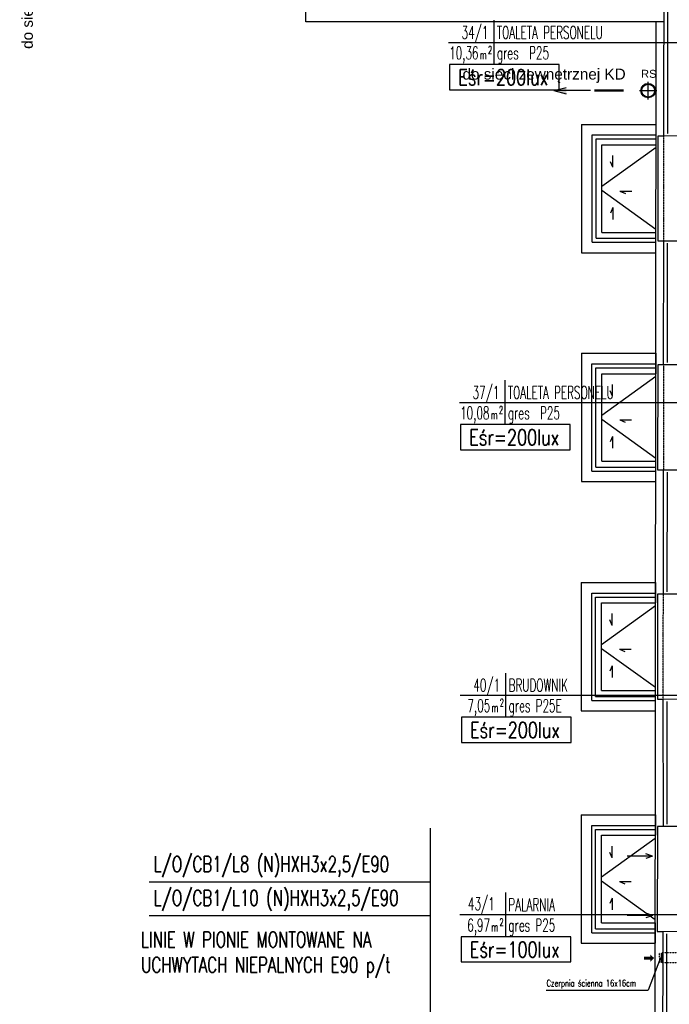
# Model space of a CAD drawing. Header units: inches. Extents: x -281236 to -70395, y 38777 to 102341.
# Tile 107 of 244: x -140401 to -139571, y 48990 to 50248. Entities that reach past the tile are written whole.
import ezdxf
from ezdxf.enums import TextEntityAlignment as Align

# ---------------------------------------------------------------- set-up
doc = ezdxf.new("R2010")
doc.units = ezdxf.units.IN
doc.header["$MEASUREMENT"] = 0
for name, pattern in [('DASHDOT', [1, 0.5, -0.25, 0, -0.25]), ('DASHED', [0.75, 0.5, -0.25]), ('DASHED2', [0.375, 0.25, -0.125])]:
    doc.linetypes.add(name, pattern=pattern)
doc.layers.get('0').update_dxf_attribs({"color": 101})
for name, color, linetype in [('Cieniutko', 8, 'Continuous'), ('cokół_widok', 255, 'Continuous'), ('E-90', 6, 'Continuous'), ('E-OPIS-POM', 6, 'Continuous'), ('E35', 6, 'Continuous'), ('Ele-balustrada', 64, 'Continuous'), ('Ins-went', 141, 'Continuous'), ('Ins-went-opis', 141, 'Continuous'), ('Ins-wod', 152, 'Continuous'), ('Ins-wod-opis', 155, 'Continuous'), ('Mkd-odpływy', 7, 'Continuous'), ('Sc-izolacja term-obrys', 132, 'Continuous'), ('Sc-izolacja term-styropian', 151, 'STYROPIAN-KA'), ('Sc-nadproza kon', 5, 'DASHED2'), ('studzienki_widok', 52, 'Continuous'), ('W-idok', 9, 'Continuous')]:
    doc.layers.add(name, color=color, linetype=linetype)
doc.styles.add('KA wymiar', font='romans.shx', dxfattribs={"width": 0.6})
doc.styles.add('ROMANS', font='romans', dxfattribs={"width": 0.85})
doc.styles.add('tab-bud$0$ROMANS', font='romans', dxfattribs={"width": 0.7})
doc.styles.add('TYTUL2', font='ARIAL.TTF')
doc.linetypes.add('BATTING', pattern='A,0.0001,-0.1,[134,ltypeshp.shx,S=0.1,R=0,X=-0.1,Y=0],-0.2,[134,ltypeshp.shx,S=0.1,R=180,X=0.1,Y=0],-0.1', length=0.4001)
doc.linetypes.add('STYROPIAN-KA', pattern='A,0.0001,-0.1,[135,ltypeshp.shx,S=0.1,R=0,X=-0.1,Y=0],0,[135,ltypeshp.shx,S=0.1,R=180,X=0.1,Y=0],-0.1', length=0.2001)

# ---------------------------------------------------------------- blocks, each defined once
blk = doc.blocks.new('pow')
for p, q in [((0, 0.523), (0, -0.523)), ((-1.075, 0), (1.78, 0))]:
    blk.add_line(p, q)
at = {"style": 'KA wymiar', "width": 0.6}
for s, height, p in [('2', 0.18, (-0.139, -0.27)), ('m', 0.21, (-0.333, -0.401))]:
    blk.add_text(s, height=height, dxfattribs=at).set_placement(p)
for tag, p in [('01', (-0.131, 0.084)), ('000.00', (-0.364, -0.401))]:
    blk.add_attdef(tag, text='', height=0.3, dxfattribs=at).set_placement(p, align=Align.RIGHT)
for tag, p in [('POMIESZCZENIE', (0.071, 0.084)), ('POSADZKA', (0.071, -0.401))]:
    blk.add_attdef(tag, p, '', height=0.3, dxfattribs=at)
blk = doc.blocks.new('rura_spustowa')
at = {"layer": 'Ins-wod', "linetype": 'Continuous'}
for p, q in [((-11.2, 0), (11.2, 0)), ((0, -11.2), (0, 11.2))]:
    blk.add_line(p, q, dxfattribs=at)
at = {"layer": 'Ins-wod', "linetype": 'Continuous', "ltscale": 25}
for radius in [9.25, 8.25]:
    blk.add_circle((0, 0), radius, dxfattribs=at)
blk = doc.blocks.new('0630_STRZAŁKA')
at = {"ltscale": 0.5}
for points in [[(0, 0), (-3, -8.6)], [(0, 0), (0, -32.4)], [(0, 0), (3, -8.6)]]:
    blk.add_lwpolyline(points, dxfattribs=at)
blk = doc.blocks.new('st_mała')
at = {"layer": 'Ele-balustrada'}
for p, q in [((81.5, -13.5), (0, -13.5)), ((76.5, -18.5), (0, -18.5)), ((76.5, -145.5), (76.5, -18.5)), ((81.5, -150.5), (81.5, -13.5)), ((76.5, -145.5), (0, -145.5)), ((81.5, -150.5), (0, -150.5))]:
    blk.add_line(p, q, dxfattribs=at)
at = {"layer": 'studzienki_widok'}
for p, q in [((95, 0), (0, 0)), ((0, 0), (0, -26)), ((95, 0), (95, -164)), ((69, -26), (0, -26)), ((69, -138), (69, -26)), ((69, -138), (0, -138)), ((0, -164), (0, -138)), ((95, -164), (0, -164)), ((95, -164), (69, -164))]:
    blk.add_line(p, q, dxfattribs=at)
blk = doc.blocks.new('_vxkdjhgkljhkgjhk')
for q in [(14, 6), (30.2, 0)]:
    blk.add_line((0, 0), q)

msp = doc.modelspace()

# ---------------------------------------------------------------- hatches: boundary and pattern name
msp.add_hatch(color=5).paths.add_polyline_path([(-139603.18, 49050.42), (-139603.18, 49046.81), (-139594.99, 49046.81), (-139594.99, 49043.76), (-139589.99, 49048.62), (-139594.99, 49053.47), (-139594.99, 49050.42)])
at = {"layer": 'Ins-wod'}
msp.add_hatch(color=256, dxfattribs=at).paths.add_polyline_path([(-139702.42, 50161.54), (-139702.42, 50153.2), (-139718.46, 50157.37)])

# ---------------------------------------------------------------- linework, layer by layer
at = {"color": 5, "const_width": 1.88}
msp.add_lwpolyline([(-139580.64, 49042.66), (-139580.66, 49055.25)], dxfattribs=at)
at = {"layer": 'Cieniutko', "linetype": 'Continuous'}
for p, q in [((-139587.64, 50084.49), (-139656.75, 50034.66)), ((-139587.74, 49979.91), (-139656.75, 50029.66)), ((-139587.95, 49791.93), (-139657.06, 49742.1)), ((-139588.05, 49687.34), (-139657.06, 49737.1)), ((-139588.25, 49498.9), (-139657.36, 49449.07)), ((-139588.36, 49394.32), (-139657.36, 49444.07)), ((-139588.57, 49201.7), (-139657.39, 49152.08)), ((-139588.68, 49097.54), (-139657.39, 49147.08))]:
    msp.add_line(p, q, dxfattribs=at)
at = {"layer": 'cokół_widok'}
msp.add_line((-139589.32, 48482.07), (-139587.47, 50245.35), dxfattribs=at)
at = {"layer": 'E35'}
for p, q in [((-139698.87, 50219.04), (-139504.82, 50219.04)), ((-139684.83, 49758.9), (-139497.68, 49758.9)), ((-139683.83, 49384.79), (-139480.23, 49384.79)), ((-139876.59, 49214.64), (-139876.59, 48612.34)), ((-139876.59, 49145.71), (-140235.84, 49145.71)), ((-139684.17, 49104.28), (-139485.91, 49104.28)), ((-139876.59, 49102.53), (-140235.84, 49102.53))]:
    msp.add_line(p, q, dxfattribs=at)
at = {"layer": 'E35', "linetype": 'Continuous', "ltscale": 0.3}
for points in [[(-139851.61, 50158.52), (-139711.28, 50158.52), (-139711.28, 50190.8), (-139851.61, 50190.8)], [(-139837.57, 49698.38), (-139697.24, 49698.38), (-139697.24, 49730.66), (-139837.57, 49730.66)], [(-139836.57, 49324.27), (-139696.24, 49324.27), (-139696.24, 49356.55), (-139836.57, 49356.55)], [(-139836.92, 49043.76), (-139696.58, 49043.76), (-139696.58, 49076.04), (-139836.92, 49076.04)]]:
    msp.add_lwpolyline(points, close=True, dxfattribs=at)
at = {"layer": 'Ins-went', "linetype": 'DASHED', "ltscale": 0.2}
for p, q in [((-139582.95, 49042.65), (-139582.98, 49055.25)), ((-139477.06, 49055.25), (-139580.66, 49055.25)), ((-139477.06, 49042.76), (-139580.64, 49042.66))]:
    msp.add_line(p, q, dxfattribs=at)
at = {"layer": 'Ins-went-opis'}
for p in [(-139581.76, 49049.01), (-139728.13, 49007.77)]:
    msp.add_line(p, (-139597.5, 49007.77), dxfattribs=at)
at = {"layer": 'Ins-wod'}
for p, q in [((-139718.46, 50157.37), (-139702.42, 50161.54)), ((-139671.23, 50157.37), (-139718.46, 50157.37)), ((-139718.46, 50157.37), (-139702.42, 50153.2))]:
    msp.add_line(p, q, dxfattribs=at)
at = {"layer": 'Mkd-odpływy', "const_width": 3}
msp.add_lwpolyline([(-139629.12, 50157.37), (-139666.47, 50157.37)], dxfattribs=at)
at = {"layer": 'Sc-izolacja term-obrys'}
for points in [[(-139551.67, 50099.45), (-139577.62, 50099.31), (-139577.38, 50332.67), (-139543.66, 50332.65)], [(-139550, 49806.9), (-139577.93, 49806.75), (-139577.76, 49965.31), (-139551.67, 49965.45)], [(-139548.39, 49513.88), (-139578.24, 49513.71), (-139578.07, 49672.75), (-139550, 49672.9)], [(-139546.75, 49216.9), (-139578.26, 49216.73), (-139578.42, 49379.71), (-139548.39, 49379.88)], [(-139578.86, 48918.79), (-139578.69, 49082.73), (-139546.75, 49082.9)]]:
    msp.add_lwpolyline(points, dxfattribs=at)
at = {"layer": 'Sc-izolacja term-styropian', "linetype": 'BATTING', "ltscale": 0.25}
msp.add_line((-139573.26, 49219.78), (-139573.42, 49376.76), dxfattribs=at)
for points in [[(-139572.62, 50102.37), (-139572.38, 50329.67)], [(-139572.93, 49809.81), (-139572.77, 49962.37)], [(-139573.24, 49516.77), (-139573.08, 49669.81)], [(-139573.86, 48921.79), (-139573.7, 49079.79)]]:
    msp.add_lwpolyline(points, dxfattribs=at)
at = {"layer": 'Sc-nadproza kon', "linetype": 'DASHDOT', "ltscale": 0.5}
for p, q in [((-139577.76, 49965.31), (-139577.62, 50099.31)), ((-139577.93, 49806.75), (-139578.07, 49672.75)), ((-139578.42, 49379.71), (-139578.24, 49513.71))]:
    msp.add_line(p, q, dxfattribs=at)
at = {"layer": 'W-idok'}
for p, q in [((-140035.29, 50245.35), (-140035.29, 50290.67)), ((-139577.47, 50245.35), (-140035.29, 50245.35)), ((-139572.62, 50102.34), (-139572.62, 50102.34)), ((-139582.93, 49806.72), (-139582.93, 49806.72)), ((-139583.27, 49513.69), (-139583.27, 49513.69))]:
    msp.add_line(p, q, dxfattribs=at)
for points in [[(-139577.62, 50099.31), (-139585.12, 50099.32), (-139585.26, 49965.32)], [(-139585.26, 49965.32), (-139577.76, 49965.31)], [(-139585.43, 49806.76), (-139585.57, 49672.75), (-139578.07, 49672.75)], [(-139577.93, 49806.75), (-139585.43, 49806.76)], [(-139585.77, 49513.72), (-139585.91, 49379.72), (-139578.42, 49379.71)], [(-139578.27, 49513.71), (-139585.77, 49513.72)], [(-139578.26, 49216.73), (-139585.78, 49216.75), (-139586.19, 49082.76)], [(-139586.19, 49082.76), (-139578.69, 49082.73)]]:
    msp.add_lwpolyline(points, dxfattribs=at)

# ---------------------------------------------------------------- block references
at = {"xscale": -1}
for p in [(-139587.75, 50114.16), (-139588.06, 49821.6), (-139588.36, 49528.57), (-139588.39, 49231.58)]:
    msp.add_blockref('st_mała', p, dxfattribs=at)
at = {"layer": 'Cieniutko', "linetype": 'Continuous', "yscale": 0.5, "zscale": 0.5}
for p, xscale, rotation in [((-139642.94, 50059.39), 0.5, 90), ((-139633.78, 50029.04), -0.5, 180), ((-139642.94, 50007.87), -0.5, 90), ((-139643.25, 49766.83), 0.5, 90), ((-139634.09, 49736.48), -0.5, 180), ((-139643.25, 49715.31), -0.5, 90), ((-139643.56, 49473.79), 0.5, 90), ((-139634.39, 49443.44), -0.5, 180), ((-139643.56, 49422.28), -0.5, 90), ((-139643.58, 49176.81), 0.5, 90), ((-139634.41, 49146.46), -0.5, 180), ((-139643.58, 49125.29), -0.5, 90)]:
    msp.add_blockref('_vxkdjhgkljhkgjhk', p, dxfattribs=dict(at, xscale=xscale, rotation=rotation))
at = {"layer": 'E-OPIS-POM', "xscale": 54, "yscale": 54, "zscale": 54}
for p, values in [((-139794.97, 50219.04), {'000.00': '10,36', '01': '34/1', 'POMIESZCZENIE': 'TOALETA PERSONELU', 'POSADZKA': 'gres  P25'}), ((-139780.94, 49758.9), {'000.00': '10,08', '01': '37/1', 'POMIESZCZENIE': 'TOALETA PERSONELU', 'POSADZKA': 'gres  P25'}), ((-139779.94, 49384.79), {'000.00': '7,05', '01': '40/1', 'POMIESZCZENIE': 'BRUDOWNIK', 'POSADZKA': 'gres P25E'})]:
    msp.add_blockref('pow', p, dxfattribs=at).add_auto_attribs(values)
at = {"layer": 'E-OPIS-POM'}
ref = msp.add_blockref('pow', (-139780.28, 49104.28), dxfattribs=dict(at, xscale=54, yscale=54, zscale=54))
ref.add_attrib('000.00', '6,97', dxfattribs={"layer": '0', "height": 16.2, "style": 'KA wymiar', "width": 0.6}).set_placement((-139799.91, 49082.62), align=Align.RIGHT)
ref.add_attrib('01', '43/1', dxfattribs={"layer": '0', "height": 16.2, "style": 'KA wymiar', "width": 0.6}).set_placement((-139793.94, 49110.06), align=Align.RIGHT)
ref.add_attrib('POMIESZCZENIE', 'PALARNIA', (-139776.45, 49108.84), dxfattribs={"layer": '0', "height": 16.2, "style": 'KA wymiar', "width": 0.6})
ref.add_attrib('POSADZKA', 'gres P25', (-139776.45, 49082.62), dxfattribs={"layer": '0', "height": 16.2, "style": 'KA wymiar', "width": 0.6})
at = {"layer": 'Ins-went-opis', "xscale": -1, "rotation": 270}
for p in [(-139592.15, 49178.81), (-139592.15, 49103.06)]:
    msp.add_blockref('0630_STRZAŁKA', p, dxfattribs=at)
at = {"layer": 'Ins-wod'}
msp.add_blockref('rura_spustowa', (-139597.7, 50157.37), dxfattribs=at)

# ---------------------------------------------------------------- texts
at = {"layer": 'E-90', "style": 'ROMANS', "width": 0.75}
for s, p in [('Eśr=200lux', (-139782.96, 50174.37)), ('Eśr=200lux', (-139768.92, 49714.23)), ('Eśr=200lux', (-139767.92, 49340.12)), ('Eśr=100lux', (-139768.26, 49059.61))]:
    msp.add_text(s, height=20, rotation=360, dxfattribs=at).set_placement(p, align=Align.MIDDLE)
at = {"layer": 'E35', "style": 'ROMANS', "width": 0.7}
for s, p in [('L/O/CB1/L8 (N)HXH3x2,5/E90', (-140230.08, 49158.77)), ('L/O/CB1/L10 (N)HXH3x2,5/E90', (-140230.08, 49115.59)), ('LINIE W PIONIE MONTOWANE NA ', (-140246.07, 49062.42)), ('UCHWYTACH NIEPALNYCH E90 p/t', (-140246.07, 49030.05))]:
    msp.add_text(s, height=20, dxfattribs=at).set_placement(p)
at = {"layer": 'Ins-went-opis', "style": 'tab-bud$0$ROMANS', "width": 0.7}
msp.add_text('Czerpnia ścienna 16x16cm', height=8.424, dxfattribs=at).set_placement((-139727.54, 49012.42, 0))
at = {"layer": 'Ins-wod', "style": 'TYTUL2'}
msp.add_text('do sieci zewnętrznej KD', height=14, rotation=90, dxfattribs=at).set_placement((-140384.55, 50210.69, 0))
msp.add_text('do sieci zewnętrznej KD', height=14, dxfattribs=at).set_placement((-139835.09, 50171.48, 0))
at = {"layer": 'Ins-wod-opis', "style": 'TYTUL2'}
msp.add_text('RS', height=10.212, dxfattribs=at).set_placement((-139596.9, 50178.84), align=Align.MIDDLE)

doc.saveas('drawing.dxf')
